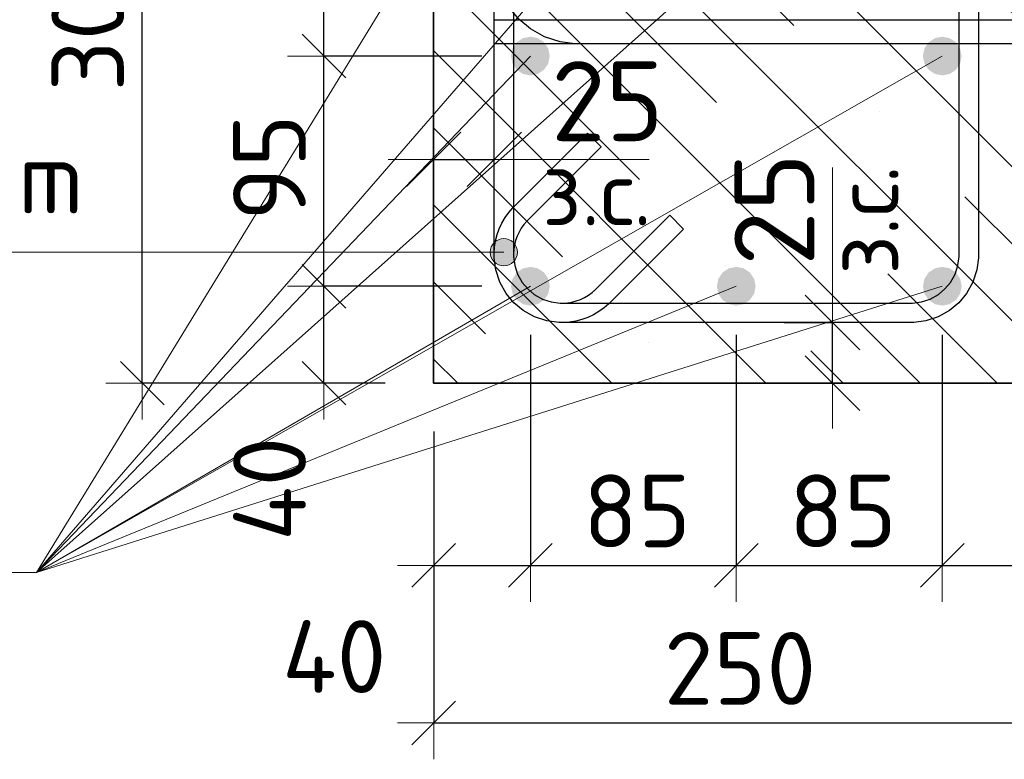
# Model space of a CAD drawing. Header units: metres. Extents: x -38 to 97, y -15 to 21.
# Tile 43 of 114: x 72.092 to 72.498, y 4.226 to 4.531. Entities that reach past the tile are written whole.
import ezdxf

# ---------------------------------------------------------------- set-up
doc = ezdxf.new("R2010")
doc.units = ezdxf.units.M
doc.header["$PDMODE"] = 65
for name, color, linetype, lineweight in [('XR$3$Арм. стержнями нижней зоны', 180, 'Continuous', 35), ('XR$3$Арм.стержн. Арматура края', 96, 'Continuous', 35), ('XR$3$Арм.стержн. Хомут', 240, 'Continuous', 35), ('XR$3$Арм.стержн.горизонт. 1', 180, 'Continuous', 35), ('XR$3$Размерная линия (1)', 7, 'Continuous', 13), ('XR$3$Размерная линия_ общее', 7, 'Continuous', 13)]:
    doc.layers.add(name, color=color, linetype=linetype, lineweight=lineweight)
doc.styles.add('ISOCPEUR', font='txt')
doc.dimstyles.new('DIMSTYLE_11', dxfattribs={"dimtxt": 0.033, "dimasz": 0.0375, "dimexe": 0, "dimexo": 0, "dimgap": 0.0165, "dimtad": 2, "dimdec": 0, "dimlfac": 1000, "dimrnd": 1, "dimzin": 12, "dimdsep": 46, "dimtxsty": 'ISOCPEUR', "dimblk1": 'ALL_ML_STRICH', "dimblk2": 'ALL_ML_STRICH', "dimsah": 1, "dimcen": 0, "dimclrd": 7, "dimclre": 256, "dimclrt": 7, "dimadec": 0, "dimazin": 0, "dimtfac": 1, "dimtdec": 0, "dimtix": 1, "dimtmove": 2, "dimatfit": 3, "dimfxl": 0, "dimtvp": 1.2, "dimtzin": 0, "dimlwd": 0, "dimlwe": -3, "dimarcsym": 0})
doc.dimstyles.new('DIMSTYLE_12', dxfattribs={"dimtxt": 0.03, "dimasz": 0.03, "dimexe": 0, "dimexo": 0, "dimgap": 0.015, "dimtad": 2, "dimdec": 0, "dimlfac": 1000, "dimrnd": 1, "dimzin": 12, "dimdsep": 46, "dimtxsty": 'ISOCPEUR', "dimblk1": 'ALL_ML_STRICH', "dimblk2": 'ALL_ML_STRICH', "dimsah": 1, "dimcen": 0, "dimclrd": 7, "dimclre": 256, "dimclrt": 7, "dimadec": 0, "dimazin": 0, "dimtfac": 1, "dimtdec": 0, "dimtix": 1, "dimtmove": 2, "dimatfit": 3, "dimfxl": 0, "dimtzin": 0, "dimlwd": 0, "dimlwe": -3, "dimarcsym": 0})
doc.dimstyles.new('DIMSTYLE_14', dxfattribs={"dimtxt": 0.03, "dimasz": 0.03, "dimexe": 0, "dimexo": 0, "dimgap": 0.015, "dimtad": 2, "dimdec": 0, "dimlfac": 1000, "dimrnd": 1, "dimzin": 12, "dimdsep": 46, "dimtxsty": 'ISOCPEUR', "dimblk1": 'ALL_ML_STRICH', "dimblk2": 'ALL_ML_STRICH', "dimsah": 1, "dimcen": 0, "dimclrd": 7, "dimclre": 256, "dimclrt": 7, "dimadec": 0, "dimazin": 0, "dimtfac": 1, "dimtdec": 0, "dimtix": 1, "dimtmove": 2, "dimatfit": 3, "dimfxl": 0, "dimtvp": 1.2, "dimtzin": 0, "dimlwd": 0, "dimlwe": -3, "dimarcsym": 0})
doc.dimstyles.new('DIMSTYLE_16', dxfattribs={"dimtxt": 0.03, "dimasz": 0.03, "dimexe": 0, "dimexo": 0, "dimgap": 0.015, "dimtad": 0, "dimdec": 0, "dimlfac": 1000, "dimrnd": 1, "dimzin": 12, "dimdsep": 46, "dimtxsty": 'ISOCPEUR', "dimblk1": 'ALL_ML_STRICH', "dimblk2": 'ALL_ML_STRICH', "dimsah": 1, "dimcen": 0, "dimclrd": 7, "dimclre": 256, "dimclrt": 7, "dimadec": 0, "dimazin": 0, "dimtfac": 1, "dimtdec": 0, "dimtix": 1, "dimtmove": 2, "dimatfit": 3, "dimfxl": 0, "dimtvp": 1.2, "dimtzin": 0, "dimlwd": 0, "dimlwe": -3, "dimarcsym": 0})

# ---------------------------------------------------------------- blocks, each defined once
blk = doc.blocks.new('ALL_ML_STRICH')
at = {"color": 0, "linetype": 'ByBlock', "lineweight": -2}
for p, q in [((0, -0.5), (0, 0.5)), ((-0.3, -0.3), (0.3, 0.3)), ((-1, 0), (0.5, 0))]:
    blk.add_line(p, q, dxfattribs=at)
blk = doc.blocks.new('*D80')
at = {"layer": 'DEFPOINTS', "color": 7, "linetype": 'Continuous', "lineweight": 13, "transparency": 33554687}
for p in [(72.26266, 4.68139), (72.14232, 4.38139), (72.26262, 4.38139)]:
    blk.add_point(p, dxfattribs=at)
at = {"layer": 'XR$3$Размерная линия (1)', "color": 9, "linetype": 'Continuous', "lineweight": -2, "true_color": 0xc7c7c7, "transparency": 33554687}
for p, q in [((72.24266, 4.68139), (72.14232, 4.68139)), ((72.24262, 4.38139), (72.14232, 4.38139))]:
    blk.add_line(p, q, dxfattribs=at)
at = {"layer": 'XR$3$Размерная линия (1)', "color": 7, "linetype": 'Continuous', "lineweight": -2, "transparency": 33554687}
blk.add_line((72.14232, 4.38139), (72.14232, 4.68139), dxfattribs=at)
at = {"layer": 'XR$3$Размерная линия (1)', "color": 7, "linetype": 'Continuous', "lineweight": 13, "transparency": 33554687, "xscale": 0.03, "yscale": 0.03, "zscale": 0.03}
for p, rotation in [((72.14232, 4.68139), 90), ((72.14232, 4.38139), 270)]:
    blk.add_blockref('ALL_ML_STRICH', p, dxfattribs=dict(at, rotation=rotation))
at = {"layer": 'XR$3$Размерная линия (1)', "color": 7, "linetype": 'Continuous', "lineweight": 13, "transparency": 33554687, "insert": (72.11982, 4.53289), "char_height": 0.03, "width": 0.09, "attachment_point": 5, "rotation": 90, "style": 'ISOCPEUR'}
blk.add_mtext('\\A1;{300}', dxfattribs=at)
blk = doc.blocks.new('*D81')
at = {"layer": 'DEFPOINTS', "color": 7, "linetype": 'Continuous', "lineweight": 13, "transparency": 33554687}
for p in [(72.26266, 4.38139), (72.51262, 4.38139), (72.26266, 4.24116)]:
    blk.add_point(p, dxfattribs=at)
at = {"layer": 'XR$3$Размерная линия (1)', "color": 9, "linetype": 'Continuous', "lineweight": -2, "true_color": 0xc7c7c7, "transparency": 33554687}
for p, q in [((72.26266, 4.36139), (72.26266, 4.24116)), ((72.51262, 4.36139), (72.51262, 4.24116))]:
    blk.add_line(p, q, dxfattribs=at)
at = {"layer": 'XR$3$Размерная линия (1)', "color": 7, "linetype": 'Continuous', "lineweight": -2, "transparency": 33554687}
blk.add_line((72.26266, 4.24116), (72.51262, 4.24116), dxfattribs=at)
at = {"layer": 'XR$3$Размерная линия (1)', "color": 7, "linetype": 'Continuous', "lineweight": 13, "transparency": 33554687, "xscale": 0.03, "yscale": 0.03, "zscale": 0.03, "rotation": 180}
blk.add_blockref('ALL_ML_STRICH', (72.26266, 4.24116), dxfattribs=at)
at = {"layer": 'XR$3$Размерная линия (1)', "color": 7, "linetype": 'Continuous', "lineweight": 13, "transparency": 33554687, "xscale": 0.03, "yscale": 0.03, "zscale": 0.03}
blk.add_blockref('ALL_ML_STRICH', (72.51262, 4.24116), dxfattribs=at)
at = {"layer": 'XR$3$Размерная линия (1)', "color": 7, "linetype": 'Continuous', "lineweight": 13, "transparency": 33554687, "insert": (72.38914, 4.26366), "char_height": 0.03, "width": 0.09, "attachment_point": 5, "style": 'ISOCPEUR'}
blk.add_mtext('\\A1;{250}', dxfattribs=at)
blk = doc.blocks.new('*D87')
at = {"layer": 'DEFPOINTS', "color": 7, "linetype": 'Continuous', "lineweight": 13, "transparency": 33554687}
for p in [(72.30259, 4.42139), (72.26266, 4.38139), (72.26266, 4.30616)]:
    blk.add_point(p, dxfattribs=at)
at = {"layer": 'XR$3$Размерная линия (1)', "color": 9, "linetype": 'Continuous', "lineweight": -2, "true_color": 0xc7c7c7, "transparency": 33554687}
for p, q in [((72.30259, 4.40139), (72.30259, 4.30616)), ((72.26266, 4.36139), (72.26266, 4.30616))]:
    blk.add_line(p, q, dxfattribs=at)
at = {"layer": 'XR$3$Размерная линия (1)', "color": 7, "linetype": 'Continuous', "lineweight": -2, "transparency": 33554687}
blk.add_line((72.26266, 4.30616), (72.30259, 4.30616), dxfattribs=at)
at = {"layer": 'XR$3$Размерная линия (1)', "color": 7, "linetype": 'Continuous', "lineweight": 13, "transparency": 33554687, "xscale": 0.03, "yscale": 0.03, "zscale": 0.03, "rotation": 180}
blk.add_blockref('ALL_ML_STRICH', (72.26266, 4.30616), dxfattribs=at)
at = {"layer": 'XR$3$Размерная линия (1)', "color": 7, "linetype": 'Continuous', "lineweight": 13, "transparency": 33554687, "xscale": 0.03, "yscale": 0.03, "zscale": 0.03}
blk.add_blockref('ALL_ML_STRICH', (72.30259, 4.30616), dxfattribs=at)
at = {"layer": 'XR$3$Размерная линия (1)', "color": 7, "linetype": 'Continuous', "lineweight": 13, "transparency": 33554687, "insert": (72.22158, 4.26855), "char_height": 0.03, "width": 0.06, "attachment_point": 5, "style": 'ISOCPEUR'}
blk.add_mtext('\\A1;{40}', dxfattribs=at)
blk = doc.blocks.new('*D88')
at = {"layer": 'DEFPOINTS', "color": 7, "linetype": 'Continuous', "lineweight": 13, "transparency": 33554687}
for p in [(72.30259, 4.42139), (72.38759, 4.42139), (72.30259, 4.30616)]:
    blk.add_point(p, dxfattribs=at)
at = {"layer": 'XR$3$Размерная линия (1)', "color": 9, "linetype": 'Continuous', "lineweight": -2, "true_color": 0xc7c7c7, "transparency": 33554687}
for p, q in [((72.30259, 4.40139), (72.30259, 4.30616)), ((72.38759, 4.40139), (72.38759, 4.30616))]:
    blk.add_line(p, q, dxfattribs=at)
at = {"layer": 'XR$3$Размерная линия (1)', "color": 7, "linetype": 'Continuous', "lineweight": -2, "transparency": 33554687}
blk.add_line((72.30259, 4.30616), (72.38759, 4.30616), dxfattribs=at)
at = {"layer": 'XR$3$Размерная линия (1)', "color": 7, "linetype": 'Continuous', "lineweight": 13, "transparency": 33554687, "xscale": 0.03, "yscale": 0.03, "zscale": 0.03, "rotation": 180}
blk.add_blockref('ALL_ML_STRICH', (72.30259, 4.30616), dxfattribs=at)
at = {"layer": 'XR$3$Размерная линия (1)', "color": 7, "linetype": 'Continuous', "lineweight": 13, "transparency": 33554687, "xscale": 0.03, "yscale": 0.03, "zscale": 0.03}
blk.add_blockref('ALL_ML_STRICH', (72.38759, 4.30616), dxfattribs=at)
at = {"layer": 'XR$3$Размерная линия (1)', "color": 7, "linetype": 'Continuous', "lineweight": 13, "transparency": 33554687, "insert": (72.34659, 4.32866), "char_height": 0.03, "width": 0.06, "attachment_point": 5, "style": 'ISOCPEUR'}
blk.add_mtext('\\A1;{85}', dxfattribs=at)
blk = doc.blocks.new('*D89')
at = {"layer": 'DEFPOINTS', "color": 7, "linetype": 'Continuous', "lineweight": 13, "transparency": 33554687}
for p in [(72.38759, 4.42139), (72.47266, 4.42139), (72.38759, 4.30616)]:
    blk.add_point(p, dxfattribs=at)
at = {"layer": 'XR$3$Размерная линия (1)', "color": 9, "linetype": 'Continuous', "lineweight": -2, "true_color": 0xc7c7c7, "transparency": 33554687}
for p, q in [((72.38759, 4.40139), (72.38759, 4.30616)), ((72.47266, 4.40139), (72.47266, 4.30616))]:
    blk.add_line(p, q, dxfattribs=at)
at = {"layer": 'XR$3$Размерная линия (1)', "color": 7, "linetype": 'Continuous', "lineweight": -2, "transparency": 33554687}
blk.add_line((72.38759, 4.30616), (72.47266, 4.30616), dxfattribs=at)
at = {"layer": 'XR$3$Размерная линия (1)', "color": 7, "linetype": 'Continuous', "lineweight": 13, "transparency": 33554687, "xscale": 0.03, "yscale": 0.03, "zscale": 0.03, "rotation": 180}
blk.add_blockref('ALL_ML_STRICH', (72.38759, 4.30616), dxfattribs=at)
at = {"layer": 'XR$3$Размерная линия (1)', "color": 7, "linetype": 'Continuous', "lineweight": 13, "transparency": 33554687, "xscale": 0.03, "yscale": 0.03, "zscale": 0.03}
blk.add_blockref('ALL_ML_STRICH', (72.47266, 4.30616), dxfattribs=at)
at = {"layer": 'XR$3$Размерная линия (1)', "color": 7, "linetype": 'Continuous', "lineweight": 13, "transparency": 33554687, "insert": (72.43162, 4.32866), "char_height": 0.03, "width": 0.06, "attachment_point": 5, "style": 'ISOCPEUR'}
blk.add_mtext('\\A1;{85}', dxfattribs=at)
blk = doc.blocks.new('*D90')
at = {"layer": 'DEFPOINTS', "color": 7, "linetype": 'Continuous', "lineweight": 13, "transparency": 33554687}
for p in [(72.47266, 4.42139), (72.51262, 4.38139), (72.47266, 4.30616)]:
    blk.add_point(p, dxfattribs=at)
at = {"layer": 'XR$3$Размерная линия (1)', "color": 9, "linetype": 'Continuous', "lineweight": -2, "true_color": 0xc7c7c7, "transparency": 33554687}
for p, q in [((72.47266, 4.40139), (72.47266, 4.30616)), ((72.51262, 4.36139), (72.51262, 4.30616))]:
    blk.add_line(p, q, dxfattribs=at)
at = {"layer": 'XR$3$Размерная линия (1)', "color": 7, "linetype": 'Continuous', "lineweight": -2, "transparency": 33554687}
blk.add_line((72.47266, 4.30616), (72.51262, 4.30616), dxfattribs=at)
at = {"layer": 'XR$3$Размерная линия (1)', "color": 7, "linetype": 'Continuous', "lineweight": 13, "transparency": 33554687, "xscale": 0.03, "yscale": 0.03, "zscale": 0.03, "rotation": 180}
blk.add_blockref('ALL_ML_STRICH', (72.47266, 4.30616), dxfattribs=at)
at = {"layer": 'XR$3$Размерная линия (1)', "color": 7, "linetype": 'Continuous', "lineweight": 13, "transparency": 33554687, "xscale": 0.03, "yscale": 0.03, "zscale": 0.03}
blk.add_blockref('ALL_ML_STRICH', (72.51262, 4.30616), dxfattribs=at)
at = {"layer": 'XR$3$Размерная линия (1)', "color": 7, "linetype": 'Continuous', "lineweight": 13, "transparency": 33554687, "insert": (72.55296, 4.32836), "char_height": 0.03, "width": 0.06, "attachment_point": 5, "style": 'ISOCPEUR'}
blk.add_mtext('\\A1;{40}', dxfattribs=at)
blk = doc.blocks.new('*D93')
at = {"layer": 'DEFPOINTS', "color": 7, "linetype": 'Continuous', "lineweight": 13, "transparency": 33554687}
for p in [(72.26266, 4.47376), (72.26266, 4.43878), (72.28766, 4.43378)]:
    blk.add_point(p, dxfattribs=at)
at = {"layer": 'XR$3$Размерная линия_ общее', "color": 253, "linetype": 'Continuous', "lineweight": -2, "true_color": 0xa0a0a0, "transparency": 33554687}
for p, q in [((72.26266, 4.45878), (72.26266, 4.47376)), ((72.28766, 4.45378), (72.28766, 4.47376))]:
    blk.add_line(p, q, dxfattribs=at)
at = {"layer": 'XR$3$Размерная линия_ общее', "color": 7, "linetype": 'Continuous', "lineweight": -2, "transparency": 33554687}
blk.add_line((72.26266, 4.47376), (72.28766, 4.47376), dxfattribs=at)
at = {"layer": 'XR$3$Размерная линия_ общее', "color": 7, "linetype": 'Continuous', "lineweight": 13, "transparency": 33554687, "xscale": 0.0375, "yscale": 0.0375, "zscale": 0.0375, "rotation": 180}
blk.add_blockref('ALL_ML_STRICH', (72.26266, 4.47376), dxfattribs=at)
at = {"layer": 'XR$3$Размерная линия_ общее', "color": 7, "linetype": 'Continuous', "lineweight": 13, "transparency": 33554687, "xscale": 0.0375, "yscale": 0.0375, "zscale": 0.0375}
blk.add_blockref('ALL_ML_STRICH', (72.28766, 4.47376), dxfattribs=at)
at = {"layer": 'XR$3$Размерная линия_ общее', "color": 7, "linetype": 'Continuous', "lineweight": 13, "transparency": 33554687, "insert": (72.33439, 4.49776), "char_height": 0.033, "width": 0.066, "attachment_point": 5, "style": 'ISOCPEUR'}
blk.add_mtext('\\A1;{25}', dxfattribs=at)
at = {"layer": 'XR$3$Размерная линия_ общее', "color": 7, "linetype": 'Continuous', "lineweight": 13, "transparency": 33554687, "insert": (72.30744, 4.47355), "char_height": 0.027, "width": 0.00135, "attachment_point": 1, "line_spacing_factor": 0.60241, "style": 'ISOCPEUR'}
blk.add_mtext('з.с.', dxfattribs=at)
blk = doc.blocks.new('*D94')
at = {"layer": 'DEFPOINTS', "color": 7, "linetype": 'Continuous', "lineweight": 13, "transparency": 33554687}
for p in [(72.38737, 4.40639), (72.39237, 4.38139), (72.42735, 4.38139)]:
    blk.add_point(p, dxfattribs=at)
at = {"layer": 'XR$3$Размерная линия_ общее', "color": 253, "linetype": 'Continuous', "lineweight": -2, "true_color": 0xa0a0a0, "transparency": 33554687}
for p, q in [((72.40737, 4.40639), (72.42735, 4.40639)), ((72.41237, 4.38139), (72.42735, 4.38139))]:
    blk.add_line(p, q, dxfattribs=at)
at = {"layer": 'XR$3$Размерная линия_ общее', "color": 7, "linetype": 'Continuous', "lineweight": -2, "transparency": 33554687}
blk.add_line((72.42735, 4.38139), (72.42735, 4.40639), dxfattribs=at)
at = {"layer": 'XR$3$Размерная линия_ общее', "color": 7, "linetype": 'Continuous', "lineweight": 13, "transparency": 33554687, "xscale": 0.0375, "yscale": 0.0375, "zscale": 0.0375}
for p, rotation in [((72.42735, 4.40639), 90), ((72.42735, 4.38139), 270)]:
    blk.add_blockref('ALL_ML_STRICH', p, dxfattribs=dict(at, rotation=rotation))
at = {"layer": 'XR$3$Размерная линия_ общее', "color": 7, "linetype": 'Continuous', "lineweight": 13, "transparency": 33554687, "insert": (72.42756, 4.42617), "char_height": 0.027, "width": 0.00135, "attachment_point": 1, "rotation": 90, "line_spacing_factor": 0.60241, "style": 'ISOCPEUR'}
blk.add_mtext('з.с.', dxfattribs=at)
at = {"layer": 'XR$3$Размерная линия_ общее', "color": 7, "linetype": 'Continuous', "lineweight": 13, "transparency": 33554687, "insert": (72.40335, 4.45312), "char_height": 0.033, "width": 0.066, "attachment_point": 5, "rotation": 90, "style": 'ISOCPEUR'}
blk.add_mtext('\\A1;{25}', dxfattribs=at)
blk = doc.blocks.new('*D156')
at = {"layer": 'DEFPOINTS', "color": 7, "linetype": 'Continuous', "lineweight": 13, "transparency": 33554687}
for p in [(72.30259, 4.42139), (72.21732, 4.38139), (72.26262, 4.38139)]:
    blk.add_point(p, dxfattribs=at)
at = {"layer": 'XR$3$Размерная линия (1)', "color": 9, "linetype": 'Continuous', "lineweight": -2, "true_color": 0xc7c7c7, "transparency": 33554687}
for p, q in [((72.28259, 4.42139), (72.21732, 4.42139)), ((72.24262, 4.38139), (72.21732, 4.38139))]:
    blk.add_line(p, q, dxfattribs=at)
at = {"layer": 'XR$3$Размерная линия (1)', "color": 7, "linetype": 'Continuous', "lineweight": -2, "transparency": 33554687}
blk.add_line((72.21732, 4.38139), (72.21732, 4.42139), dxfattribs=at)
at = {"layer": 'XR$3$Размерная линия (1)', "color": 7, "linetype": 'Continuous', "lineweight": 13, "transparency": 33554687, "xscale": 0.03, "yscale": 0.03, "zscale": 0.03}
for p, rotation in [((72.21732, 4.42139), 90), ((72.21732, 4.38139), 270)]:
    blk.add_blockref('ALL_ML_STRICH', p, dxfattribs=dict(at, rotation=rotation))
at = {"layer": 'XR$3$Размерная линия (1)', "color": 7, "linetype": 'Continuous', "lineweight": 13, "transparency": 33554687, "insert": (72.19488, 4.33776), "char_height": 0.03, "width": 0.06, "attachment_point": 5, "rotation": 90, "style": 'ISOCPEUR'}
blk.add_mtext('\\A1;{40}', dxfattribs=at)
blk = doc.blocks.new('*D157')
at = {"layer": 'DEFPOINTS', "color": 7, "linetype": 'Continuous', "lineweight": 13, "transparency": 33554687}
for p in [(72.30259, 4.51639), (72.21732, 4.42139), (72.30259, 4.42139)]:
    blk.add_point(p, dxfattribs=at)
at = {"layer": 'XR$3$Размерная линия (1)', "color": 9, "linetype": 'Continuous', "lineweight": -2, "true_color": 0xc7c7c7, "transparency": 33554687}
for p, q in [((72.28259, 4.51639), (72.21732, 4.51639)), ((72.28259, 4.42139), (72.21732, 4.42139))]:
    blk.add_line(p, q, dxfattribs=at)
at = {"layer": 'XR$3$Размерная линия (1)', "color": 7, "linetype": 'Continuous', "lineweight": -2, "transparency": 33554687}
blk.add_line((72.21732, 4.42139), (72.21732, 4.51639), dxfattribs=at)
at = {"layer": 'XR$3$Размерная линия (1)', "color": 7, "linetype": 'Continuous', "lineweight": 13, "transparency": 33554687, "xscale": 0.03, "yscale": 0.03, "zscale": 0.03}
for p, rotation in [((72.21732, 4.51639), 90), ((72.21732, 4.42139), 270)]:
    blk.add_blockref('ALL_ML_STRICH', p, dxfattribs=dict(at, rotation=rotation))
at = {"layer": 'XR$3$Размерная линия (1)', "color": 7, "linetype": 'Continuous', "lineweight": 13, "transparency": 33554687, "insert": (72.19482, 4.47039), "char_height": 0.03, "width": 0.06, "attachment_point": 5, "rotation": 90, "style": 'ISOCPEUR'}
blk.add_mtext('\\A1;{95}', dxfattribs=at)
blk = doc.blocks.new('*D158')
at = {"layer": 'DEFPOINTS', "color": 7, "linetype": 'Continuous', "lineweight": 13, "transparency": 33554687}
for p in [(72.31762, 4.63639), (72.21732, 4.51639), (72.30259, 4.51639)]:
    blk.add_point(p, dxfattribs=at)
at = {"layer": 'XR$3$Размерная линия (1)', "color": 9, "linetype": 'Continuous', "lineweight": -2, "true_color": 0xc7c7c7, "transparency": 33554687}
for p, q in [((72.29762, 4.63639), (72.21732, 4.63639)), ((72.28259, 4.51639), (72.21732, 4.51639))]:
    blk.add_line(p, q, dxfattribs=at)
at = {"layer": 'XR$3$Размерная линия (1)', "color": 7, "linetype": 'Continuous', "lineweight": -2, "transparency": 33554687}
blk.add_line((72.21732, 4.51639), (72.21732, 4.63639), dxfattribs=at)
at = {"layer": 'XR$3$Размерная линия (1)', "color": 7, "linetype": 'Continuous', "lineweight": 13, "transparency": 33554687, "xscale": 0.03, "yscale": 0.03, "zscale": 0.03}
for p, rotation in [((72.21732, 4.63639), 90), ((72.21732, 4.51639), 270)]:
    blk.add_blockref('ALL_ML_STRICH', p, dxfattribs=dict(at, rotation=rotation))
at = {"layer": 'XR$3$Размерная линия (1)', "color": 7, "linetype": 'Continuous', "lineweight": 13, "transparency": 33554687, "insert": (72.19482, 4.58089), "char_height": 0.03, "width": 0.09, "attachment_point": 5, "rotation": 90, "style": 'ISOCPEUR'}
blk.add_mtext('\\A1;{120}', dxfattribs=at)

msp = doc.modelspace()

# ---------------------------------------------------------------- hatches: boundary and pattern name
at = {"linetype": 'Continuous', "lineweight": 25, "transparency": 33554687}
h = msp.add_hatch(dxfattribs=at)
h.set_pattern_fill('__________540', scale=0.015, style=0, pattern_type=2)
h.set_pattern_definition([(135, (0, 0), (-0.031819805, -0.031819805), [0.4, -0.05, 0, -0.05]), (135, (-0.01591, -0.01591), (-0.031819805, -0.031819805), [0.8, -0.1, 0.1, -0.1])])
h.paths.add_polyline_path([(72.51262, 4.68139), (72.26262, 4.68139), (72.26262, 4.38139), (72.51262, 4.38139)], flags=0)
at = {"layer": 'XR$3$Арм.стержн. Хомут', "linetype": 'Continuous', "lineweight": 13, "transparency": 33554687}
for points in [[(72.28675, 4.43821), (72.28877, 4.43056), (72.28877, 4.44023)], [(72.28877, 4.44023), (72.29159, 4.42977), (72.29159, 4.44102)], [(72.28877, 4.44023), (72.28877, 4.43056), (72.29159, 4.42977)], [(72.29159, 4.44102), (72.29159, 4.42977), (72.2944, 4.43056)], [(72.29159, 4.44102), (72.2944, 4.43056), (72.2944, 4.44023)], [(72.2944, 4.44023), (72.2944, 4.43056), (72.29642, 4.43258)], [(72.2944, 4.44023), (72.29642, 4.43258), (72.29642, 4.43821)], [(72.28675, 4.43258), (72.28675, 4.43821), (72.28596, 4.4354)], [(72.28675, 4.43821), (72.28675, 4.43258), (72.28877, 4.43056)], [(72.29642, 4.43821), (72.29642, 4.43258), (72.29721, 4.4354)]]:
    msp.add_hatch(color=7, dxfattribs=at).paths.add_polyline_path(points)
at = {"layer": 'XR$3$Арм.стержн.горизонт. 1', "linetype": 'Continuous', "lineweight": 50, "transparency": 33554687}
for points in [[(72.31059, 4.51639), (72.30998, 4.51945), (72.30824, 4.52205), (72.30565, 4.52378), (72.30259, 4.52439), (72.29953, 4.52378), (72.29693, 4.52205), (72.2952, 4.51945), (72.29459, 4.51639), (72.2952, 4.51333), (72.29693, 4.51074), (72.29953, 4.509), (72.30259, 4.50839), (72.30565, 4.509), (72.30824, 4.51074), (72.30998, 4.51333)], [(72.48066, 4.51639), (72.48005, 4.51945), (72.47832, 4.52205), (72.47572, 4.52378), (72.47266, 4.52439), (72.4696, 4.52378), (72.46701, 4.52205), (72.46527, 4.51945), (72.46466, 4.51639), (72.46527, 4.51333), (72.46701, 4.51074), (72.4696, 4.509), (72.47266, 4.50839), (72.47572, 4.509), (72.47832, 4.51074), (72.48005, 4.51333)], [(72.31059, 4.42139), (72.30998, 4.42445), (72.30824, 4.42705), (72.30565, 4.42878), (72.30259, 4.42939), (72.29953, 4.42878), (72.29693, 4.42705), (72.2952, 4.42445), (72.29459, 4.42139), (72.2952, 4.41833), (72.29693, 4.41574), (72.29953, 4.414), (72.30259, 4.41339), (72.30565, 4.414), (72.30824, 4.41574), (72.30998, 4.41833)], [(72.39559, 4.42139), (72.39498, 4.42445), (72.39324, 4.42705), (72.39065, 4.42878), (72.38759, 4.42939), (72.38453, 4.42878), (72.38193, 4.42705), (72.3802, 4.42445), (72.37959, 4.42139), (72.3802, 4.41833), (72.38193, 4.41574), (72.38453, 4.414), (72.38759, 4.41339), (72.39065, 4.414), (72.39324, 4.41574), (72.39498, 4.41833)], [(72.48066, 4.42139), (72.48005, 4.42445), (72.47832, 4.42705), (72.47572, 4.42878), (72.47266, 4.42939), (72.4696, 4.42878), (72.46701, 4.42705), (72.46527, 4.42445), (72.46466, 4.42139), (72.46527, 4.41833), (72.46701, 4.41574), (72.4696, 4.414), (72.47266, 4.41339), (72.47572, 4.414), (72.47832, 4.41574), (72.48005, 4.41833)]]:
    msp.add_hatch(color=7, dxfattribs=at).paths.add_polyline_path(points)

# ---------------------------------------------------------------- linework, layer by layer
at = {"color": 7, "linetype": 'Continuous', "lineweight": 35, "transparency": 33554687}
for p, q in [((72.26262, 4.68139), (72.26262, 4.38139)), ((72.26262, 4.38139), (72.51262, 4.38139))]:
    msp.add_line(p, q, dxfattribs=at)
at = {"color": 7, "linetype": 'Continuous', "lineweight": 13, "transparency": 33554687}
for p, q in [((72.28766, 4.47376), (72.35166, 4.47376)), ((72.42735, 4.40639), (72.42735, 4.47039))]:
    msp.add_line(p, q, dxfattribs=at)
at = {"layer": 'XR$3$Арм. стержнями нижней зоны', "color": 4, "linetype": 'Continuous', "lineweight": 25, "transparency": 33554687}
msp.add_lwpolyline([(72.28762, 4.53139), (72.66681, 4.53139), (72.66681, 4.52139), (72.28762, 4.52139), (72.28762, 4.53139)], dxfattribs=at)
at = {"layer": 'XR$3$Арм.стержн. Арматура края', "color": 4, "linetype": 'Continuous', "lineweight": 25, "transparency": 33554687}
msp.add_lwpolyline([(72.66681, 4.52139), (72.32091, 4.52139), (72.31481, 4.52224), (72.30846, 4.52434), (72.30262, 4.52761), (72.2978, 4.53163), (72.29378, 4.53644), (72.29051, 4.54229), (72.28842, 4.54864), (72.28757, 4.55474), (72.28757, 4.62205), (72.28842, 4.62815), (72.29051, 4.6345), (72.29378, 4.64034), (72.2978, 4.64516), (72.30262, 4.64918), (72.30846, 4.65245), (72.31481, 4.65454), (72.32091, 4.65539), (72.66681, 4.65539)], dxfattribs=at)
at = {"layer": 'XR$3$Арм.стержн. Хомут', "color": 7, "linetype": 'Continuous', "lineweight": 13, "transparency": 33554687}
for p, q in [((72.29159, 4.44102), (72.29159, 4.44102)), ((71.86694, 4.4354), (72.14994, 4.4354)), ((72.14994, 4.4354), (72.29159, 4.4354)), ((72.28596, 4.4354), (72.28596, 4.4354)), ((72.29721, 4.4354), (72.29721, 4.4354)), ((72.29159, 4.42977), (72.29159, 4.42977))]:
    msp.add_line(p, q, dxfattribs=at)
at = {"layer": 'XR$3$Арм.стержн. Хомут', "color": 40, "linetype": 'Continuous', "lineweight": 25, "transparency": 33554687}
for points in [[(72.29559, 4.62516), (72.29559, 4.43362), (72.29609, 4.43001), (72.2973, 4.42635), (72.29918, 4.42299), (72.30146, 4.42026), (72.30419, 4.41798), (72.30754, 4.4161), (72.3112, 4.4149), (72.31482, 4.41439), (72.31597, 4.41439), (72.31785, 4.41453), (72.3197, 4.41483), (72.32151, 4.4153), (72.32324, 4.41592), (72.3249, 4.4167), (72.32651, 4.41765), (72.32804, 4.41874), (72.32946, 4.41998), (72.36013, 4.45066), (72.36579, 4.445), (72.33492, 4.41412), (72.33301, 4.41247), (72.33089, 4.41094), (72.32863, 4.40961), (72.3263, 4.40852), (72.32388, 4.40765), (72.32135, 4.40699), (72.31877, 4.40657), (72.31625, 4.40639), (72.31426, 4.40639), (72.30938, 4.40707), (72.3043, 4.40875), (72.29963, 4.41137), (72.29578, 4.41458), (72.29256, 4.41843), (72.28994, 4.42311), (72.28827, 4.42819), (72.28759, 4.43307), (72.28759, 4.62572)], [(72.48763, 4.62572), (72.48763, 4.43307), (72.48695, 4.42819), (72.48527, 4.42311), (72.48265, 4.41843), (72.47944, 4.41458), (72.47558, 4.41137), (72.47091, 4.40875), (72.46583, 4.40707), (72.46095, 4.40639), (72.31426, 4.40639), (72.30938, 4.40707), (72.3043, 4.40875), (72.29963, 4.41137), (72.29578, 4.41458), (72.29256, 4.41843), (72.28994, 4.42311), (72.28827, 4.42819), (72.28759, 4.43307), (72.28759, 4.43506), (72.28776, 4.43758), (72.28818, 4.44016), (72.28884, 4.44269), (72.28971, 4.44511), (72.29081, 4.44744), (72.29213, 4.4497), (72.29366, 4.45181), (72.29532, 4.45372), (72.32619, 4.4846), (72.33185, 4.47894)], [(72.29559, 4.62516), (72.29559, 4.43362), (72.29609, 4.43001), (72.2973, 4.42635), (72.29918, 4.42299), (72.30146, 4.42026), (72.30419, 4.41798), (72.30754, 4.4161), (72.3112, 4.4149), (72.31482, 4.41439), (72.31597, 4.41439), (72.31785, 4.41453), (72.3197, 4.41483), (72.32151, 4.4153), (72.32324, 4.41592), (72.3249, 4.4167), (72.32651, 4.41765), (72.32804, 4.41874), (72.32946, 4.41998), (72.36013, 4.45066), (72.36579, 4.445), (72.33492, 4.41412), (72.33301, 4.41247), (72.33089, 4.41094), (72.32863, 4.40961), (72.3263, 4.40852), (72.32388, 4.40765), (72.32135, 4.40699), (72.31877, 4.40657), (72.31625, 4.40639), (72.31426, 4.40639), (72.30938, 4.40707), (72.3043, 4.40875), (72.29963, 4.41137), (72.29578, 4.41458), (72.29256, 4.41843), (72.28994, 4.42311), (72.28827, 4.42819), (72.28759, 4.43307), (72.28759, 4.62572)], [(72.48763, 4.62572), (72.48763, 4.43307), (72.48695, 4.42819), (72.48527, 4.42311), (72.48265, 4.41843), (72.47944, 4.41458), (72.47558, 4.41137), (72.47091, 4.40875), (72.46583, 4.40707), (72.46095, 4.40639), (72.31426, 4.40639), (72.30938, 4.40707), (72.3043, 4.40875), (72.29963, 4.41137), (72.29578, 4.41458), (72.29256, 4.41843), (72.28994, 4.42311), (72.28827, 4.42819), (72.28759, 4.43307), (72.28759, 4.43506), (72.28776, 4.43758), (72.28818, 4.44016), (72.28884, 4.44269), (72.28971, 4.44511), (72.29081, 4.44744), (72.29213, 4.4497), (72.29366, 4.45181), (72.29532, 4.45372), (72.32619, 4.4846), (72.33185, 4.47894)], [(72.29559, 4.62516), (72.29559, 4.43362), (72.29609, 4.43001), (72.2973, 4.42635), (72.29918, 4.42299), (72.30146, 4.42026), (72.30419, 4.41798), (72.30754, 4.4161), (72.3112, 4.4149), (72.31482, 4.41439), (72.31597, 4.41439), (72.31785, 4.41453), (72.3197, 4.41483), (72.32151, 4.4153), (72.32324, 4.41592), (72.3249, 4.4167), (72.32651, 4.41765), (72.32804, 4.41874), (72.32946, 4.41998), (72.36013, 4.45066), (72.36579, 4.445), (72.33492, 4.41412), (72.33301, 4.41247), (72.33089, 4.41094), (72.32863, 4.40961), (72.3263, 4.40852), (72.32388, 4.40765), (72.32135, 4.40699), (72.31877, 4.40657), (72.31625, 4.40639), (72.31426, 4.40639), (72.30938, 4.40707), (72.3043, 4.40875), (72.29963, 4.41137), (72.29578, 4.41458), (72.29256, 4.41843), (72.28994, 4.42311), (72.28827, 4.42819), (72.28759, 4.43307), (72.28759, 4.62572)], [(72.48763, 4.62572), (72.48763, 4.43307), (72.48695, 4.42819), (72.48527, 4.42311), (72.48265, 4.41843), (72.47944, 4.41458), (72.47558, 4.41137), (72.47091, 4.40875), (72.46583, 4.40707), (72.46095, 4.40639), (72.31426, 4.40639), (72.30938, 4.40707), (72.3043, 4.40875), (72.29963, 4.41137), (72.29578, 4.41458), (72.29256, 4.41843), (72.28994, 4.42311), (72.28827, 4.42819), (72.28759, 4.43307), (72.28759, 4.43506), (72.28776, 4.43758), (72.28818, 4.44016), (72.28884, 4.44269), (72.28971, 4.44511), (72.29081, 4.44744), (72.29213, 4.4497), (72.29366, 4.45181), (72.29532, 4.45372), (72.32619, 4.4846), (72.33185, 4.47894)], [(72.33185, 4.47894), (72.30117, 4.44826), (72.29994, 4.44684), (72.29884, 4.44532), (72.29789, 4.44371), (72.29711, 4.44204), (72.29649, 4.44032), (72.29602, 4.43851), (72.29572, 4.43666), (72.29559, 4.43478), (72.29559, 4.43362), (72.29609, 4.43001), (72.2973, 4.42635), (72.29918, 4.42299), (72.30146, 4.42026), (72.30419, 4.41798), (72.30754, 4.4161), (72.3112, 4.4149), (72.31482, 4.41439), (72.46039, 4.41439), (72.46401, 4.4149), (72.46767, 4.4161), (72.47103, 4.41798), (72.47376, 4.42026), (72.47604, 4.42299), (72.47791, 4.42635), (72.47912, 4.43001), (72.47963, 4.43362), (72.47963, 4.62516)], [(72.33185, 4.47894), (72.30117, 4.44826), (72.29994, 4.44684), (72.29884, 4.44532), (72.29789, 4.44371), (72.29711, 4.44204), (72.29649, 4.44032), (72.29602, 4.43851), (72.29572, 4.43666), (72.29559, 4.43478), (72.29559, 4.43362), (72.29609, 4.43001), (72.2973, 4.42635), (72.29918, 4.42299), (72.30146, 4.42026), (72.30419, 4.41798), (72.30754, 4.4161), (72.3112, 4.4149), (72.31482, 4.41439), (72.46039, 4.41439), (72.46401, 4.4149), (72.46767, 4.4161), (72.47103, 4.41798), (72.47376, 4.42026), (72.47604, 4.42299), (72.47791, 4.42635), (72.47912, 4.43001), (72.47963, 4.43362), (72.47963, 4.62516)], [(72.33185, 4.47894), (72.30117, 4.44826), (72.29994, 4.44684), (72.29884, 4.44532), (72.29789, 4.44371), (72.29711, 4.44204), (72.29649, 4.44032), (72.29602, 4.43851), (72.29572, 4.43666), (72.29559, 4.43478), (72.29559, 4.43362), (72.29609, 4.43001), (72.2973, 4.42635), (72.29918, 4.42299), (72.30146, 4.42026), (72.30419, 4.41798), (72.30754, 4.4161), (72.3112, 4.4149), (72.31482, 4.41439), (72.46039, 4.41439), (72.46401, 4.4149), (72.46767, 4.4161), (72.47103, 4.41798), (72.47376, 4.42026), (72.47604, 4.42299), (72.47791, 4.42635), (72.47912, 4.43001), (72.47963, 4.43362), (72.47963, 4.62516)]]:
    msp.add_lwpolyline(points, dxfattribs=at)
at = {"layer": 'XR$3$Арм.стержн. Хомут', "color": 7, "linetype": 'Continuous', "lineweight": 13, "transparency": 33554687}
msp.add_circle((72.29159, 4.4354), 0.00563, dxfattribs=at)
at = {"layer": 'XR$3$Арм.стержн.горизонт. 1', "color": 7, "linetype": 'Continuous', "lineweight": 13, "transparency": 33554687}
for p, q in [((72.09858, 4.3033), (72.47263, 4.63639)), ((72.09858, 4.3033), (72.30262, 4.63639)), ((72.09858, 4.3033), (72.38755, 4.63639)), ((72.09858, 4.3033), (72.30259, 4.51639)), ((72.09858, 4.3033), (72.47266, 4.51639)), ((72.09858, 4.3033), (72.30259, 4.42139)), ((72.09858, 4.3033), (72.47266, 4.42139)), ((72.09858, 4.3033), (72.38759, 4.42139)), ((71.87258, 4.3033), (72.09858, 4.3033))]:
    msp.add_line(p, q, dxfattribs=at)

# ---------------------------------------------------------------- texts
at = {"layer": 'XR$3$Арм.стержн. Хомут', "color": 7, "linetype": 'Continuous', "lineweight": 25, "transparency": 33554687, "insert": (71.88694, 4.4514), "char_height": 0.03, "width": 0.2722217, "attachment_point": 7, "style": 'ISOCPEUR'}
msp.add_mtext('\\W0.96;ø8 L=1000mm ', dxfattribs=at)

# ---------------------------------------------------------------- dimensions: what is measured, and where the dimension line sits
at = {"layer": 'XR$3$Размерная линия (1)', "color": 7, "linetype": 'Continuous', "lineweight": 13, "transparency": 33554687}
for base, p1, p2, dimstyle, picture, middle in [((72.14232, 4.68139), (72.24262, 4.38139), (72.24266, 4.68139), 'DIMSTYLE_12', '*D80', (72.11982, 4.53289)), ((72.21732, 4.63639), (72.28259, 4.51639), (72.29762, 4.63639), 'DIMSTYLE_12', '*D158', (72.19482, 4.58089)), ((72.21732, 4.51639), (72.28259, 4.42139), (72.28259, 4.51639), 'DIMSTYLE_12', '*D157', (72.19482, 4.47039)), ((72.21732, 4.42139), (72.24262, 4.38139), (72.28259, 4.42139), 'DIMSTYLE_14', '*D156', (72.19488, 4.33776))]:
    dim = msp.add_linear_dim(base=base, p1=p1, p2=p2, angle=90, dimstyle=dimstyle, override={"dimpost": '<>', "dimclrd": 7, "dimclre": 9, "dimclrt": 7, "dimlwd": 0, "dimlwe": 65533}, dxfattribs=at)
    dim.commit()
    dim.dimension.update_dxf_attribs({"geometry": picture, "text_midpoint": middle, "dimtype": 160})
for base, p1, p2, dimstyle, picture, middle in [((72.30259, 4.30616), (72.26266, 4.36139), (72.30259, 4.40139), 'DIMSTYLE_16', '*D87', (72.22158, 4.26855)), ((72.38759, 4.30616), (72.30259, 4.40139), (72.38759, 4.40139), 'DIMSTYLE_12', '*D88', (72.34659, 4.32866)), ((72.47266, 4.30616), (72.38759, 4.40139), (72.47266, 4.40139), 'DIMSTYLE_12', '*D89', (72.43162, 4.32866)), ((72.51262, 4.30616), (72.47266, 4.40139), (72.51262, 4.36139), 'DIMSTYLE_14', '*D90', (72.55296, 4.32836)), ((72.51262, 4.24116), (72.26266, 4.36139), (72.51262, 4.36139), 'DIMSTYLE_12', '*D81', (72.38914, 4.26366))]:
    dim = msp.add_linear_dim(base=base, p1=p1, p2=p2, dimstyle=dimstyle, override={"dimpost": '<>', "dimclrd": 7, "dimclre": 9, "dimclrt": 7, "dimlwd": 0, "dimlwe": 65533}, dxfattribs=at)
    dim.commit()
    dim.dimension.update_dxf_attribs({"geometry": picture, "text_midpoint": middle, "dimtype": 160})
at = {"layer": 'XR$3$Размерная линия_ общее', "color": 7, "linetype": 'Continuous', "lineweight": 13, "transparency": 33554687}
dim = msp.add_linear_dim(base=(72.28766, 4.47376), p1=(72.26266, 4.45878), p2=(72.28766, 4.45378), text='<>\\Xз.с.', dimstyle='DIMSTYLE_11', override={"dimpost": '<>', "dimclrd": 7, "dimclre": 253, "dimclrt": 7, "dimlwd": 0, "dimlwe": 65533}, dxfattribs=at)
dim.commit()
dim.dimension.update_dxf_attribs({"geometry": '*D93', "text_midpoint": (72.33439, 4.49776), "dimtype": 160})
dim = msp.add_linear_dim(base=(72.42735, 4.40639), p1=(72.41237, 4.38139), p2=(72.40737, 4.40639), angle=90, text='<>\\Xз.с.', dimstyle='DIMSTYLE_11', override={"dimpost": '<>', "dimclrd": 7, "dimclre": 253, "dimclrt": 7, "dimlwd": 0, "dimlwe": 65533}, dxfattribs=at)
dim.commit()
dim.dimension.update_dxf_attribs({"geometry": '*D94', "text_midpoint": (72.40335, 4.45312), "dimtype": 160})

doc.saveas('drawing.dxf')
